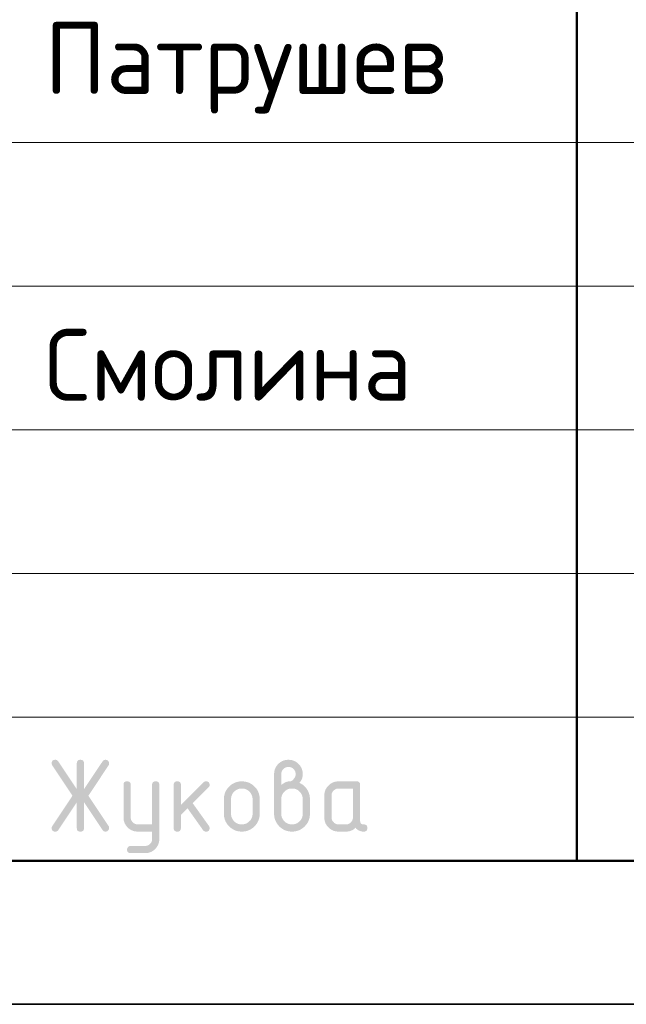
# Model space of a CAD drawing. Header units: millimetres. Extents: x 0 to 21000, y -5 to 14850.
# Tile 10 of 23: x 12530 to 13586, y 0 to 1714. Entities that reach past the tile are written whole.
import ezdxf

# ---------------------------------------------------------------- set-up
doc = ezdxf.new("R2010")
doc.units = ezdxf.units.MM
doc.layers.add('Standard', color=7, linetype='Continuous', lineweight=25)
doc.styles.add('ISOCPEUR', font='txt')

msp = doc.modelspace()

# ---------------------------------------------------------------- hatches: boundary and pattern name
at = {"layer": 'Standard', "linetype": 'Continuous', "lineweight": 25, "transparency": 33554687}
for points in [[(12629.3, 351.8), (12597, 303.4), (12596.5, 302.7), (12596, 302.2), (12595.4, 301.7), (12594.8, 301.3), (12594.1, 301), (12593.3, 300.8), (12592.6, 300.6), (12591.7, 300.6), (12590.9, 300.6), (12590.2, 300.7), (12589.6, 300.8), (12589, 301.1), (12588.4, 301.3), (12587.9, 301.6), (12587.5, 301.9), (12587.1, 302.3), (12586.7, 302.7), (12586.4, 303.2), (12586.1, 303.7), (12585.9, 304.3), (12585.7, 304.9), (12585.6, 305.6), (12585.5, 306.4), (12585.5, 307.2), (12585.5, 308), (12585.8, 308.8), (12586.1, 309.6), (12586.6, 310.4), (12621.7, 363.1), (12586.6, 415.8), (12586.1, 416.6), (12585.8, 417.4), (12585.5, 418.3), (12585.5, 419.1), (12585.5, 419.9), (12585.6, 420.6), (12585.7, 421.4), (12585.9, 422), (12586.1, 422.6), (12586.4, 423.1), (12586.7, 423.6), (12587.1, 424), (12587.5, 424.4), (12588, 424.7), (12588.5, 425), (12589, 425.2), (12589.6, 425.4), (12590.3, 425.5), (12591, 425.6), (12591.8, 425.6), (12592.6, 425.6), (12593.3, 425.5), (12594.1, 425.3), (12594.7, 424.9), (12595.4, 424.6), (12596, 424), (12596.5, 423.5), (12597, 422.8), (12629.3, 374.5), (12629.3, 419.4), (12629.3, 420.2), (12629.4, 420.9), (12629.5, 421.5), (12629.7, 422.1), (12629.9, 422.7), (12630.2, 423.2), (12630.4, 423.7), (12630.8, 424.1), (12631.2, 424.5), (12631.7, 424.8), (12632.2, 425.1), (12632.8, 425.3), (12633.4, 425.4), (12634.1, 425.5), (12634.7, 425.6), (12635.5, 425.6), (12636.3, 425.6), (12637, 425.5), (12637.7, 425.4), (12638.3, 425.3), (12638.9, 425.1), (12639.3, 424.8), (12639.8, 424.5), (12640.2, 424.1), (12640.6, 423.7), (12640.9, 423.2), (12641.2, 422.7), (12641.4, 422.1), (12641.6, 421.5), (12641.7, 420.9), (12641.8, 420.2), (12641.8, 419.4), (12641.8, 374.5), (12674.1, 422.8), (12674.5, 423.5), (12675.1, 424), (12675.7, 424.6), (12676.3, 424.9), (12677, 425.3), (12677.8, 425.5), (12678.5, 425.6), (12679.4, 425.6), (12680, 425.6), (12680.6, 425.5), (12681.2, 425.4), (12681.7, 425.2), (12682.3, 424.9), (12682.8, 424.6), (12683.3, 424.2), (12683.7, 423.7), (12684.2, 423.3), (12684.5, 422.8), (12684.9, 422.3), (12685.1, 421.7), (12685.3, 421.1), (12685.4, 420.5), (12685.5, 419.9), (12685.5, 419.3), (12685.5, 418.4), (12685.3, 417.5), (12685, 416.6), (12684.5, 415.8), (12649.4, 363.1), (12684.5, 310.4), (12685, 309.6), (12685.3, 308.7), (12685.5, 307.9), (12685.5, 307), (12685.5, 306.3), (12685.4, 305.7), (12685.3, 305.2), (12685.1, 304.6), (12684.9, 304), (12684.5, 303.5), (12684.2, 303), (12683.8, 302.5), (12683.3, 302.1), (12682.8, 301.7), (12682.4, 301.4), (12681.8, 301.1), (12681.3, 300.9), (12680.7, 300.8), (12680.1, 300.6), (12679.5, 300.6), (12678.6, 300.6), (12677.8, 300.8), (12677, 301), (12676.3, 301.3), (12675.6, 301.7), (12675.1, 302.2), (12674.5, 302.7), (12674.1, 303.4), (12641.8, 351.8), (12641.8, 306.9), (12641.8, 306.1), (12641.7, 305.4), (12641.6, 304.7), (12641.4, 304.2), (12641.2, 303.6), (12640.9, 303.1), (12640.6, 302.6), (12640.2, 302.2), (12639.8, 301.8), (12639.3, 301.5), (12638.9, 301.2), (12638.3, 301), (12637.7, 300.8), (12637, 300.7), (12636.3, 300.6), (12635.5, 300.6), (12634.7, 300.6), (12634.1, 300.7), (12633.4, 300.8), (12632.8, 301), (12632.2, 301.2), (12631.7, 301.5), (12631.2, 301.8), (12630.8, 302.2), (12630.4, 302.6), (12630.2, 303.1), (12629.9, 303.6), (12629.7, 304.2), (12629.5, 304.7), (12629.4, 305.4), (12629.3, 306.1), (12629.3, 306.9)], [(12760.4, 288), (12760.4, 300.6), (12735.5, 300.6), (12734.2, 300.6), (12732.9, 300.8), (12731.7, 300.9), (12730.4, 301.1), (12729.2, 301.3), (12728.1, 301.7), (12726.9, 302), (12725.8, 302.5), (12724.7, 302.9), (12723.7, 303.5), (12722.6, 304.1), (12721.6, 304.7), (12720.6, 305.4), (12719.6, 306.2), (12718.7, 307), (12717.8, 307.9), (12716.9, 308.8), (12716.1, 309.8), (12715.3, 310.8), (12714.6, 311.8), (12713.9, 312.8), (12713.4, 313.8), (12712.8, 314.9), (12712.4, 316), (12711.9, 317.1), (12711.6, 318.3), (12711.2, 319.4), (12711, 320.6), (12710.8, 321.8), (12710.7, 323.1), (12710.6, 324.3), (12710.6, 325.6), (12710.6, 381.8), (12710.6, 382.6), (12710.7, 383.3), (12710.7, 384), (12710.9, 384.6), (12711.1, 385.1), (12711.4, 385.6), (12711.7, 386.1), (12712.1, 386.5), (12712.5, 386.9), (12713, 387.2), (12713.5, 387.5), (12714.1, 387.7), (12714.7, 387.9), (12715.3, 388), (12716, 388.1), (12716.8, 388.1), (12717.6, 388.1), (12718.3, 388), (12719, 387.9), (12719.6, 387.7), (12720.1, 387.5), (12720.6, 387.2), (12721.1, 386.9), (12721.5, 386.5), (12721.9, 386.1), (12722.2, 385.6), (12722.5, 385.2), (12722.7, 384.6), (12722.9, 384), (12723, 383.3), (12723.1, 382.6), (12723.1, 381.8), (12723.1, 325.7), (12723.1, 324.4), (12723.3, 323.2), (12723.5, 322), (12724, 320.9), (12724.5, 319.8), (12725.1, 318.8), (12725.8, 317.8), (12726.8, 316.9), (12727.7, 315.9), (12728.7, 315.2), (12729.7, 314.5), (12730.8, 314.1), (12731.9, 313.6), (12733.1, 313.4), (12734.2, 313.2), (12735.5, 313.2), (12760.4, 313.2), (12760.4, 381.8), (12760.4, 382.6), (12760.5, 383.3), (12760.6, 384), (12760.8, 384.6), (12761, 385.2), (12761.3, 385.6), (12761.6, 386.1), (12762, 386.5), (12762.4, 386.9), (12762.9, 387.2), (12763.4, 387.5), (12763.9, 387.7), (12764.5, 387.9), (12765.2, 388), (12765.9, 388.1), (12766.7, 388.1), (12767.5, 388.1), (12768.1, 388), (12768.8, 387.9), (12769.4, 387.7), (12770, 387.5), (12770.5, 387.2), (12771, 386.9), (12771.4, 386.5), (12771.8, 386.1), (12772.1, 385.6), (12772.4, 385.1), (12772.5, 384.6), (12772.7, 384), (12772.8, 383.3), (12772.9, 382.6), (12772.9, 381.8), (12772.9, 288.2), (12772.9, 286.9), (12772.8, 285.6), (12772.7, 284.4), (12772.5, 283.2), (12772.3, 282), (12771.9, 280.8), (12771.6, 279.6), (12771.2, 278.5), (12770.7, 277.4), (12770.2, 276.4), (12769.6, 275.3), (12768.9, 274.3), (12768.3, 273.3), (12767.5, 272.3), (12766.7, 271.4), (12765.8, 270.5), (12764.9, 269.6), (12764, 268.8), (12763, 268), (12762, 267.3), (12761, 266.6), (12760, 266), (12759, 265.5), (12757.9, 265), (12756.8, 264.6), (12755.6, 264.2), (12754.5, 263.9), (12753.3, 263.6), (12752.1, 263.4), (12750.8, 263.3), (12749.6, 263.2), (12748.3, 263.2), (12723.1, 263.2), (12722.3, 263.2), (12721.6, 263.3), (12720.9, 263.4), (12720.3, 263.6), (12719.8, 263.8), (12719.3, 264.1), (12718.8, 264.4), (12718.4, 264.8), (12718, 265.1), (12717.7, 265.6), (12717.4, 266.1), (12717.2, 266.7), (12717, 267.3), (12716.9, 268), (12716.8, 268.7), (12716.8, 269.5), (12716.8, 270.1), (12716.9, 270.7), (12717.1, 271.2), (12717.3, 271.8), (12717.5, 272.3), (12717.9, 272.8), (12718.2, 273.3), (12718.7, 273.8), (12719.2, 274.3), (12719.7, 274.6), (12720.2, 275), (12720.8, 275.2), (12721.3, 275.5), (12721.9, 275.6), (12722.5, 275.7), (12723.1, 275.7), (12748, 275.7), (12749.3, 275.7), (12750.5, 275.9), (12751.7, 276.1), (12752.8, 276.6), (12753.9, 277), (12754.9, 277.7), (12755.9, 278.3), (12756.8, 279.2), (12757.7, 280.1), (12758.4, 281.1), (12759.1, 282), (12759.5, 283.2), (12760, 284.2), (12760.2, 285.5), (12760.4, 286.7)], [(12810.5, 347), (12849.8, 386.3), (12850.2, 386.7), (12850.7, 387.1), (12851.2, 387.4), (12851.8, 387.6), (12852.4, 387.9), (12853, 388), (12853.6, 388.1), (12854.2, 388.1), (12855, 388.1), (12855.7, 388), (12856.4, 387.9), (12857, 387.7), (12857.6, 387.5), (12858.1, 387.2), (12858.5, 386.9), (12858.9, 386.5), (12859.3, 386.1), (12859.6, 385.6), (12859.9, 385.1), (12860.1, 384.6), (12860.3, 384), (12860.4, 383.3), (12860.5, 382.6), (12860.5, 381.8), (12860.5, 381.2), (12860.4, 380.6), (12860.3, 380.1), (12860, 379.5), (12859.8, 379), (12859.4, 378.5), (12859.1, 378), (12858.6, 377.5), (12831.1, 350), (12859.3, 310.5), (12859.9, 309.6), (12860.2, 308.7), (12860.5, 307.8), (12860.5, 306.8), (12860.5, 306), (12860.4, 305.4), (12860.3, 304.7), (12860.1, 304.1), (12859.9, 303.5), (12859.6, 303), (12859.3, 302.6), (12858.9, 302.2), (12858.5, 301.8), (12858.1, 301.5), (12857.6, 301.2), (12857, 301), (12856.4, 300.8), (12855.7, 300.7), (12855, 300.6), (12854.2, 300.6), (12853.4, 300.6), (12852.7, 300.8), (12851.9, 301), (12851.3, 301.3), (12850.6, 301.6), (12850.1, 302.1), (12849.5, 302.6), (12849, 303.3), (12822.2, 341.1), (12810.5, 329.4), (12810.5, 306.9), (12810.5, 306.1), (12810.4, 305.4), (12810.3, 304.7), (12810.1, 304.2), (12809.9, 303.6), (12809.6, 303.1), (12809.3, 302.6), (12808.9, 302.2), (12808.6, 301.8), (12808.1, 301.5), (12807.6, 301.2), (12807, 301), (12806.4, 300.8), (12805.7, 300.7), (12805, 300.6), (12804.2, 300.6), (12803.5, 300.6), (12802.8, 300.7), (12802.1, 300.8), (12801.5, 301), (12800.9, 301.2), (12800.4, 301.5), (12799.9, 301.8), (12799.5, 302.2), (12799.2, 302.6), (12798.9, 303.1), (12798.6, 303.6), (12798.4, 304.2), (12798.2, 304.7), (12798.1, 305.4), (12798, 306.1), (12798, 306.9), (12798, 381.8), (12798, 382.6), (12798.1, 383.3), (12798.2, 384), (12798.4, 384.6), (12798.6, 385.1), (12798.9, 385.6), (12799.2, 386.1), (12799.5, 386.5), (12799.9, 386.9), (12800.4, 387.2), (12800.9, 387.5), (12801.5, 387.7), (12802.1, 387.9), (12802.8, 388), (12803.5, 388.1), (12804.2, 388.1), (12805, 388.1), (12805.7, 388), (12806.4, 387.9), (12807, 387.7), (12807.6, 387.5), (12808.1, 387.2), (12808.6, 386.9), (12808.9, 386.5), (12809.3, 386.1), (12809.6, 385.6), (12809.9, 385.1), (12810.1, 384.6), (12810.3, 384), (12810.4, 383.3), (12810.5, 382.6), (12810.5, 381.8)]]:
    msp.add_hatch(color=7, dxfattribs=at).paths.add_polyline_path(points, flags=16)
h = msp.add_hatch(color=7, dxfattribs=at)
h.paths.add_polyline_path([(12985.4, 381.9), (12987.4, 383.4), (12989.3, 384.6), (12991.2, 385.8), (12993, 386.6), (12994.8, 387.3), (12996.6, 387.7), (12998.3, 388.1), (12999.9, 388.1), (13000.9, 388.1), (13001.9, 388.4), (13002.8, 388.7), (13003.7, 389.2), (13004.6, 389.7), (13005.5, 390.6), (13006.3, 391.4), (13007.1, 392.5), (13007.9, 393.5), (13008.6, 394.5), (13009.2, 395.5), (13009.6, 396.5), (13010, 397.6), (13010.2, 398.6), (13010.4, 399.6), (13010.4, 400.6), (13010.4, 401.9), (13010.1, 403.2), (13009.9, 404.4), (13009.5, 405.5), (13009, 406.6), (13008.3, 407.6), (13007.7, 408.6), (13006.8, 409.5), (13005.9, 410.4), (13004.9, 411.1), (13003.9, 411.8), (13002.7, 412.2), (13001.6, 412.7), (13000.4, 412.9), (12999.2, 413.1), (12997.9, 413.1), (12996.6, 413.1), (12995.4, 412.9), (12994.2, 412.7), (12993, 412.2), (12991.9, 411.7), (12990.9, 411.1), (12989.9, 410.4), (12989, 409.5), (12988.1, 408.6), (12987.4, 407.5), (12986.7, 406.5), (12986.3, 405.4), (12985.8, 404.3), (12985.6, 403.1), (12985.4, 401.9), (12985.4, 400.6)])
h.paths.add_polyline_path([(13016.5, 385.6), (13018.7, 384.7), (13020.6, 383.5), (13022.5, 382.4), (13024.2, 380.9), (13025.9, 379.5), (13027.4, 377.8), (13028.9, 376.1), (13030.2, 374.1), (13031.4, 372.2), (13032.4, 370.1), (13033.3, 368), (13034, 365.9), (13034.6, 363.7), (13034.9, 361.5), (13035.2, 359.2), (13035.2, 356.9), (13035.2, 331.9), (13035.2, 330.3), (13035.1, 328.7), (13034.9, 327.1), (13034.7, 325.6), (13034.4, 324.1), (13033.9, 322.7), (13033.5, 321.2), (13032.9, 319.8), (13032.4, 318.4), (13031.7, 317.1), (13031, 315.8), (13030.1, 314.5), (13029.2, 313.3), (13028.2, 312.1), (13027.2, 310.9), (13026.1, 309.7), (13025, 308.6), (13023.8, 307.6), (13022.6, 306.6), (13021.3, 305.8), (13020, 304.9), (13018.7, 304.2), (13017.4, 303.5), (13016, 302.9), (13014.6, 302.3), (13013.2, 301.9), (13011.8, 301.5), (13010.3, 301.2), (13008.8, 300.9), (13007.2, 300.8), (13005.7, 300.6), (13004, 300.6), (13002.4, 300.6), (13000.8, 300.8), (12999.3, 300.9), (12997.8, 301.2), (12996.3, 301.5), (12994.8, 301.9), (12993.4, 302.4), (12992, 302.9), (12990.6, 303.5), (12989.3, 304.2), (12988, 304.9), (12986.7, 305.8), (12985.4, 306.6), (12984.2, 307.6), (12983.1, 308.6), (12981.9, 309.8), (12980.8, 310.9), (12979.8, 312.1), (12978.8, 313.3), (12977.9, 314.6), (12977.1, 315.9), (12976.4, 317.2), (12975.7, 318.5), (12975.1, 319.9), (12974.5, 321.3), (12974.1, 322.7), (12973.7, 324.1), (12973.4, 325.6), (12973.1, 327.1), (12973, 328.7), (12972.8, 330.3), (12972.8, 331.9), (12972.8, 400.6), (12972.8, 402), (12973, 403.2), (12973.1, 404.5), (12973.3, 405.7), (12973.5, 406.9), (12973.9, 408.1), (12974.2, 409.2), (12974.7, 410.3), (12975.1, 411.4), (12975.7, 412.5), (12976.3, 413.6), (12976.9, 414.6), (12977.6, 415.6), (12978.4, 416.5), (12979.2, 417.5), (12980.1, 418.4), (12981, 419.3), (12982, 420.1), (12982.9, 420.9), (12983.9, 421.6), (12985, 422.3), (12986, 422.8), (12987.1, 423.4), (12988.2, 423.8), (12989.3, 424.3), (12990.4, 424.6), (12991.6, 425), (12992.8, 425.2), (12994, 425.4), (12995.2, 425.5), (12996.5, 425.6), (12997.8, 425.6), (12999.1, 425.6), (13000.3, 425.5), (13001.6, 425.4), (13002.8, 425.2), (13004, 425), (13005.2, 424.6), (13006.3, 424.3), (13007.4, 423.8), (13008.6, 423.4), (13009.6, 422.8), (13010.7, 422.2), (13011.7, 421.5), (13012.7, 420.9), (13013.6, 420.1), (13014.6, 419.3), (13015.5, 418.4), (13016.4, 417.4), (13017.2, 416.5), (13018, 415.5), (13018.6, 414.5), (13019.3, 413.5), (13019.9, 412.4), (13020.4, 411.4), (13020.9, 410.3), (13021.3, 409.2), (13021.7, 408), (13022, 406.9), (13022.3, 405.7), (13022.5, 404.5), (13022.6, 403.2), (13022.7, 401.9), (13022.7, 400.6), (13022.7, 398.3), (13022.3, 396.1), (13021.9, 394), (13021.2, 392.1), (13020.4, 390.3), (13019.2, 388.6), (13018.1, 387)], flags=16)
h.paths.add_polyline_path([(13022.7, 331.9), (13022.7, 356.9), (13022.7, 358.8), (13022.4, 360.6), (13022, 362.4), (13021.3, 364.1), (13020.7, 365.8), (13019.7, 367.3), (13018.6, 368.8), (13017.3, 370.2), (13015.9, 371.5), (13014.4, 372.6), (13012.9, 373.6), (13011.3, 374.3), (13009.6, 375), (13007.8, 375.3), (13006, 375.6), (13004, 375.6), (13002.1, 375.6), (13000.3, 375.3), (12998.5, 375), (12996.8, 374.3), (12995.2, 373.6), (12993.6, 372.6), (12992.1, 371.5), (12990.8, 370.2), (12989.4, 368.8), (12988.4, 367.3), (12987.4, 365.8), (12986.7, 364.1), (12986, 362.4), (12985.7, 360.6), (12985.4, 358.8), (12985.4, 356.9), (12985.4, 331.9), (12985.4, 329.9), (12985.7, 328.1), (12986, 326.3), (12986.7, 324.7), (12987.4, 323), (12988.4, 321.5), (12989.4, 320), (12990.8, 318.6), (12992.1, 317.2), (12993.6, 316.2), (12995.2, 315.2), (12996.8, 314.5), (12998.5, 313.8), (13000.3, 313.5), (13002.1, 313.2), (13004, 313.2), (13006, 313.2), (13007.8, 313.5), (13009.6, 313.9), (13011.3, 314.5), (13012.9, 315.2), (13014.4, 316.3), (13015.9, 317.3), (13017.3, 318.7), (13018.6, 320), (13019.7, 321.5), (13020.7, 323.1), (13021.3, 324.7), (13022, 326.4), (13022.4, 328.2), (13022.7, 330)])
h = msp.add_hatch(color=7, dxfattribs=at)
h.paths.add_polyline_path([(12885.4, 331.9), (12885.4, 356.8), (12885.4, 358.5), (12885.6, 360), (12885.7, 361.6), (12886, 363.1), (12886.3, 364.6), (12886.7, 366), (12887.1, 367.5), (12887.7, 368.9), (12888.3, 370.2), (12889, 371.6), (12889.7, 372.9), (12890.5, 374.1), (12891.4, 375.4), (12892.4, 376.6), (12893.4, 377.8), (12894.5, 378.9), (12895.7, 380.1), (12896.9, 381.1), (12898.1, 382.1), (12899.3, 382.9), (12900.6, 383.8), (12901.9, 384.5), (12903.2, 385.2), (12904.6, 385.8), (12906, 386.4), (12907.4, 386.8), (12908.9, 387.2), (12910.4, 387.5), (12911.9, 387.8), (12913.4, 387.9), (12915, 388.1), (12916.6, 388.1), (12918.2, 388.1), (12919.8, 387.9), (12921.4, 387.8), (12922.9, 387.5), (12924.4, 387.2), (12925.9, 386.8), (12927.3, 386.4), (12928.7, 385.8), (12930.1, 385.3), (12931.4, 384.5), (12932.7, 383.8), (12934, 383), (12935.3, 382.1), (12936.5, 381.2), (12937.6, 380.2), (12938.8, 379), (12939.9, 377.9), (12940.9, 376.7), (12941.9, 375.5), (12942.7, 374.3), (12943.6, 373), (12944.3, 371.7), (12945, 370.4), (12945.5, 369), (12946.1, 367.6), (12946.5, 366.1), (12947, 364.7), (12947.2, 363.2), (12947.5, 361.7), (12947.7, 360.1), (12947.8, 358.5), (12947.8, 356.8), (12947.8, 331.9), (12947.8, 330.2), (12947.7, 328.7), (12947.5, 327.1), (12947.2, 325.6), (12946.9, 324.1), (12946.5, 322.7), (12946.1, 321.2), (12945.5, 319.9), (12944.9, 318.5), (12944.2, 317.2), (12943.5, 315.8), (12942.7, 314.6), (12941.8, 313.3), (12940.8, 312.1), (12939.8, 310.9), (12938.7, 309.8), (12937.5, 308.6), (12936.3, 307.6), (12935.1, 306.6), (12933.9, 305.8), (12932.6, 304.9), (12931.3, 304.2), (12930, 303.5), (12928.6, 302.9), (12927.2, 302.4), (12925.8, 301.9), (12924.3, 301.5), (12922.8, 301.2), (12921.3, 300.9), (12919.8, 300.8), (12918.2, 300.6), (12916.6, 300.6), (12915, 300.6), (12913.4, 300.8), (12911.9, 300.9), (12910.4, 301.2), (12908.9, 301.5), (12907.4, 301.9), (12906, 302.4), (12904.6, 302.9), (12903.2, 303.5), (12901.9, 304.2), (12900.6, 304.9), (12899.3, 305.8), (12898.1, 306.6), (12896.9, 307.6), (12895.7, 308.6), (12894.5, 309.8), (12893.4, 310.9), (12892.4, 312.1), (12891.4, 313.3), (12890.5, 314.6), (12889.7, 315.8), (12889, 317.2), (12888.3, 318.5), (12887.7, 319.9), (12887.1, 321.2), (12886.7, 322.7), (12886.3, 324.1), (12886, 325.6), (12885.7, 327.1), (12885.6, 328.7), (12885.4, 330.2)], flags=16)
h.paths.add_polyline_path([(12935.3, 331.9), (12935.3, 356.9), (12935.3, 358.8), (12934.9, 360.6), (12934.6, 362.4), (12933.9, 364.1), (12933.2, 365.8), (12932.2, 367.3), (12931.2, 368.8), (12929.8, 370.2), (12928.4, 371.5), (12926.9, 372.6), (12925.4, 373.6), (12923.8, 374.3), (12922.1, 375), (12920.3, 375.3), (12918.5, 375.6), (12916.6, 375.6), (12914.7, 375.6), (12912.9, 375.3), (12911.1, 375), (12909.4, 374.3), (12907.8, 373.6), (12906.3, 372.6), (12904.8, 371.5), (12903.4, 370.2), (12902, 368.8), (12901, 367.3), (12900, 365.8), (12899.3, 364.1), (12898.6, 362.4), (12898.3, 360.6), (12897.9, 358.8), (12897.9, 356.9), (12897.9, 331.9), (12897.9, 329.9), (12898.3, 328.1), (12898.6, 326.3), (12899.3, 324.7), (12900, 323), (12901, 321.5), (12902, 320), (12903.4, 318.6), (12904.7, 317.2), (12906.2, 316.2), (12907.7, 315.2), (12909.4, 314.5), (12911, 313.8), (12912.8, 313.5), (12914.7, 313.2), (12916.6, 313.2), (12918.5, 313.2), (12920.3, 313.5), (12922.1, 313.9), (12923.8, 314.5), (12925.4, 315.2), (12926.9, 316.3), (12928.4, 317.3), (12929.8, 318.7), (12931.2, 320), (12932.2, 321.5), (12933.2, 323.1), (12933.9, 324.7), (12934.6, 326.4), (12934.9, 328.2), (12935.3, 330)])
h = msp.add_hatch(color=7, dxfattribs=at)
h.paths.add_polyline_path([(13110.1, 375.5), (13085.2, 375.5), (13083.9, 375.5), (13082.7, 375.3), (13081.5, 375.1), (13080.4, 374.6), (13079.3, 374.2), (13078.3, 373.5), (13077.3, 372.8), (13076.4, 371.9), (13075.5, 371), (13074.8, 370), (13074.2, 369), (13073.7, 367.9), (13073.3, 366.8), (13073, 365.6), (13072.8, 364.4), (13072.8, 363.1), (13072.8, 325.6), (13072.8, 324.4), (13073, 323.2), (13073.3, 322), (13073.7, 320.9), (13074.2, 319.8), (13074.9, 318.8), (13075.6, 317.8), (13076.5, 316.9), (13077.4, 315.9), (13078.4, 315.2), (13079.4, 314.5), (13080.5, 314.1), (13081.6, 313.6), (13082.8, 313.4), (13084, 313.2), (13085.2, 313.2), (13097.7, 313.2), (13099, 313.2), (13100.2, 313.4), (13101.4, 313.6), (13102.5, 314.1), (13103.6, 314.5), (13104.6, 315.2), (13105.6, 315.9), (13106.5, 316.8), (13107.4, 317.7), (13108.1, 318.7), (13108.8, 319.7), (13109.2, 320.8), (13109.7, 321.9), (13109.9, 323.1), (13110.1, 324.3), (13110.1, 325.6)])
h.paths.add_polyline_path([(13135.2, 306.9), (13135.2, 306.1), (13135.1, 305.4), (13135, 304.7), (13134.8, 304.2), (13134.6, 303.6), (13134.3, 303.1), (13134, 302.6), (13133.6, 302.2), (13133.2, 301.8), (13132.7, 301.5), (13132.2, 301.2), (13131.6, 301), (13131.1, 300.8), (13130.4, 300.7), (13129.7, 300.6), (13128.9, 300.6), (13126.7, 300.6), (13124.7, 301.1), (13122.8, 301.5), (13121, 302.3), (13119.2, 303.1), (13117.6, 304.4), (13116, 305.6), (13114.6, 307.3), (13112.9, 305.6), (13111, 304.4), (13109.1, 303.1), (13106.9, 302.3), (13104.8, 301.5), (13102.5, 301.1), (13100.2, 300.6), (13097.7, 300.6), (13085.2, 300.6), (13083.9, 300.6), (13082.7, 300.8), (13081.4, 300.9), (13080.2, 301.1), (13079, 301.3), (13077.8, 301.7), (13076.7, 302), (13075.6, 302.5), (13074.4, 302.9), (13073.4, 303.5), (13072.3, 304), (13071.3, 304.7), (13070.3, 305.4), (13069.4, 306.2), (13068.4, 307), (13067.5, 307.9), (13066.6, 308.8), (13065.8, 309.7), (13065, 310.7), (13064.3, 311.7), (13063.7, 312.7), (13063.1, 313.8), (13062.5, 314.8), (13062.1, 315.9), (13061.6, 317), (13061.3, 318.2), (13061, 319.4), (13060.7, 320.6), (13060.5, 321.8), (13060.4, 323), (13060.3, 324.3), (13060.3, 325.6), (13060.3, 363.1), (13060.3, 364.4), (13060.4, 365.7), (13060.5, 366.9), (13060.7, 368.1), (13061, 369.4), (13061.3, 370.5), (13061.6, 371.7), (13062.1, 372.8), (13062.5, 373.9), (13063.1, 374.9), (13063.7, 376), (13064.3, 377), (13065, 378), (13065.8, 379), (13066.6, 379.9), (13067.5, 380.8), (13068.4, 381.7), (13069.4, 382.5), (13070.3, 383.3), (13071.3, 384), (13072.3, 384.7), (13073.4, 385.2), (13074.4, 385.8), (13075.6, 386.3), (13076.7, 386.7), (13077.8, 387.1), (13079, 387.4), (13080.2, 387.6), (13081.4, 387.8), (13082.7, 388), (13083.9, 388.1), (13085.2, 388.1), (13116.4, 388.1), (13117.2, 388.1), (13117.9, 388), (13118.6, 387.9), (13119.1, 387.7), (13119.7, 387.5), (13120.2, 387.2), (13120.7, 386.9), (13121.1, 386.5), (13121.5, 386.1), (13121.8, 385.6), (13122.1, 385.1), (13122.3, 384.6), (13122.5, 384), (13122.6, 383.3), (13122.7, 382.6), (13122.7, 381.8), (13122.7, 319.4), (13122.7, 318.6), (13122.8, 317.9), (13122.9, 317.2), (13123, 316.7), (13123.2, 316.1), (13123.5, 315.6), (13123.8, 315.1), (13124.2, 314.7), (13124.6, 314.3), (13125.1, 314), (13125.6, 313.7), (13126.2, 313.5), (13126.8, 313.3), (13127.4, 313.2), (13128.1, 313.1), (13128.9, 313.1), (13129.7, 313.1), (13130.4, 313), (13131.1, 312.9), (13131.6, 312.7), (13132.2, 312.5), (13132.7, 312.3), (13133.2, 312), (13133.6, 311.6), (13134, 311.2), (13134.3, 310.7), (13134.6, 310.2), (13134.8, 309.6), (13135, 309), (13135.1, 308.4), (13135.2, 307.7)], flags=16)

# ---------------------------------------------------------------- linework, layer by layer
at = {"layer": 'Standard', "color": 7, "linetype": 'Continuous', "lineweight": 50, "transparency": 33554687}
msp.add_line((13500, 250), (13500, 3000), dxfattribs=at)
at = {"layer": 'Standard', "color": 7, "linetype": 'Continuous', "lineweight": 13, "transparency": 33554687}
for p, q in [((11500, 1500), (14750, 1500)), ((11500, 1250), (14750, 1250)), ((11500, 1250), (14750, 1250)), ((11500, 1000), (14750, 1000)), ((11500, 1000), (14750, 1000)), ((11500, 750), (14750, 750)), ((11500, 500), (14750, 500))]:
    msp.add_line(p, q, dxfattribs=at)
at = {"layer": 'Standard', "color": 7, "linetype": 'Continuous', "lineweight": 25, "transparency": 33554687}
msp.add_line((11500, 250), (20750, 250), dxfattribs=at)
msp.add_line((11500, 250), (20750, 250), dxfattribs=at)
msp.add_line((11500, 250), (20750, 250), dxfattribs=at)
msp.add_lwpolyline([(0, 0), (21000, 0), (21000, 14850), (0, 14850), (0, 0)], close=True, dxfattribs=at)
at = {"layer": 'Standard', "color": 7, "linetype": 'Continuous', "lineweight": 35, "transparency": 33554687}
msp.add_lwpolyline([(21000, 14850), (0, 14850), (0, 0), (21000, 0), (21000, 14850)], dxfattribs=at)
at = {"layer": 'Standard', "color": 7, "linetype": 'Continuous', "lineweight": 50, "transparency": 33554687}
msp.add_lwpolyline([(1000, 14600), (20750, 14600), (20750, 250), (1000, 250), (1000, 14600)], close=True, dxfattribs=at)
at = {"layer": 'Standard', "color": 7, "linetype": 'Continuous', "lineweight": 25, "transparency": 33554687}
msp.add_lwpolyline([(20750, 3000), (11500, 3000), (11500, 250), (20750, 250), (20750, 3000)], dxfattribs=at)

# ---------------------------------------------------------------- texts
at = {"layer": 'Standard', "color": 7, "linetype": 'Continuous', "lineweight": 25, "transparency": 33554687, "char_height": 125, "attachment_point": 7, "style": 'ISOCPEUR'}
for s, insert, width in [('\\W0.97;Патрушев', (12573, 1550.6), 835.093), ('\\W0.96;Смолина', (12573, 1050.6), 697.161)]:
    msp.add_mtext(s, dxfattribs=dict(at, insert=insert, width=width))

doc.saveas('drawing.dxf')
